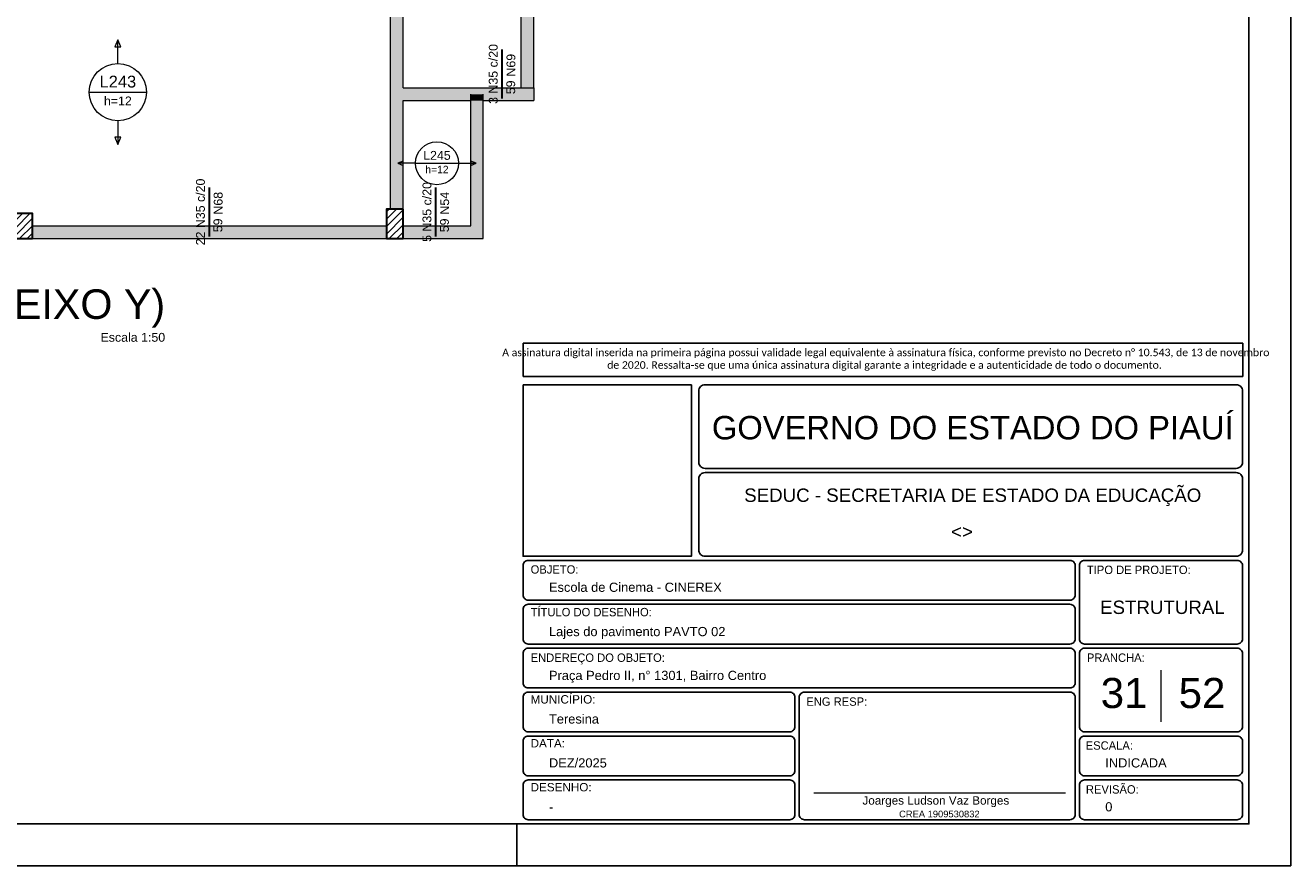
# Model space of a CAD drawing. Header units: millimetres. Extents: x 0 to 84.1, y 0 to 59.4.
# Tile 7 of 8: x 53.8 to 84.1, y 0 to 20.1. Entities that reach past the tile are written whole.
import ezdxf

# ---------------------------------------------------------------- set-up
doc = ezdxf.new("R2010")
doc.units = ezdxf.units.MM
doc.header["$MEASUREMENT"] = 0
doc.linetypes.add('NULL', pattern=[0])
doc.layers.get('0').update_dxf_attribs({"lineweight": 18})
for name, color, linetype, lineweight in [('Descrição da armadura', 7, 'Continuous', 0), ('DT-Armadura negativa', 4, 'Continuous', 30), ('DT-Hachura pilar em laje', 252, 'Continuous', 5), ('DT-Hachura viga em laje', 254, 'Continuous', 5), ('DT-Textos', 7, 'Continuous', 5), ('DT-Título', 3, 'Continuous', 20), ('FO-Pilares', 4, 'Continuous', 30), ('FO-Vigas', 1, 'Continuous', 20), ('Nível 1', 7, 'Continuous', 0), ('Textos', 7, 'Continuous', 9), ('Textos armaduras', 7, 'Continuous', 0)]:
    doc.layers.add(name, color=color, linetype=linetype, lineweight=lineweight)
for name, color, linetype in [('Pena 01', 1, 'Continuous'), ('SEDUC_MARF', 1, 'Continuous'), ('SEDUC_MARGG', 7, 'Continuous'), ('SEDUC_TXT01', 1, 'Continuous'), ('SEDUC_TXT02', 2, 'Continuous'), ('SEDUC_TXT05', 5, 'Continuous')]:
    doc.layers.add(name, color=color, linetype=linetype)
doc.styles.add('Arial', font='txt')
doc.styles.add('Calibri', font='txt')
doc.styles.add('TwCenMT', font='txt')

msp = doc.modelspace()

# ---------------------------------------------------------------- hatches: boundary and pattern name
at = {"layer": 'DT-Hachura pilar em laje', "linetype": 'Continuous'}
h = msp.add_hatch(dxfattribs=at)
h.set_pattern_fill('ANSI31', color=252, style=0)
h.paths.add_polyline_path([(53.616, 14.996), (53.816, 14.996), (54.016, 14.996), (54.016, 15.296), (54.016, 15.596), (53.816, 15.596), (53.616, 15.596), (53.616, 15.296)])
h = msp.add_hatch(dxfattribs=at)
h.set_pattern_fill('ANSI31', color=252, style=0)
h.paths.add_polyline_path([(62.88, 15.696), (62.68, 15.696), (62.48, 15.696), (62.48, 15.346), (62.48, 14.996), (62.68, 14.996), (62.88, 14.996), (62.88, 15.346)])
at = {"layer": 'DT-Hachura viga em laje', "linetype": 'Continuous'}
for points in [[(66.001, 18.596), (66.001, 18.596), (66.001, 21.856), (65.851, 22.006), (65.7, 21.856), (65.701, 18.596), (65.851, 18.446), (66.001, 18.596)], [(62.88, 18.596), (62.88, 18.596), (62.88, 21.698), (62.58, 21.698), (62.58, 18.446), (62.73, 18.446), (62.88, 18.596)], [(64.647, 18.446), (64.647, 18.446), (64.647, 18.596), (62.88, 18.596), (62.73, 18.446), (62.88, 18.296), (64.497, 18.296), (64.647, 18.446)], [(66.001, 18.596), (66.001, 18.596), (64.647, 18.596), (64.647, 18.446), (64.797, 18.296), (66.001, 18.296), (66.001, 18.596)], [(62.88, 18.296), (62.88, 18.296), (62.73, 18.446), (62.58, 18.446), (62.58, 15.696), (62.88, 15.696), (62.88, 18.296)], [(64.797, 18.446), (64.797, 18.446), (64.497, 18.446), (64.497, 18.296), (64.797, 18.296), (64.797, 18.446)], [(64.797, 18.296), (64.797, 18.296), (64.497, 18.296), (64.497, 15.296), (64.797, 14.996), (64.797, 18.296)], [(62.48, 15.296), (62.48, 15.296), (54.016, 15.296), (54.016, 14.996), (62.48, 14.996), (62.48, 15.296)], [(64.797, 14.996), (64.797, 14.996), (64.497, 15.296), (62.88, 15.296), (62.88, 14.996), (64.797, 14.996)]]:
    msp.add_hatch(color=254, dxfattribs=at).paths.add_polyline_path(points)

# ---------------------------------------------------------------- linework, layer by layer
msp.add_line((72.695, 1.742), (78.716, 1.742))
at = {"layer": 'DT-Armadura negativa'}
for points in [[(65.249, 18.346), (65.249, 19.517)], [(58.248, 15.046), (58.248, 16.217)], [(63.664, 15.046), (63.664, 16.217)]]:
    msp.add_lwpolyline(points, dxfattribs=at)
at = {"layer": 'DT-Textos'}
for p, q in [((56.059, 19.747), (55.988, 19.578)), ((56.129, 19.578), (56.059, 19.747)), ((55.988, 19.578), (56.129, 19.578)), ((55.373, 18.497), (56.744, 18.497)), ((56.129, 17.416), (55.988, 17.416)), ((55.988, 17.416), (56.059, 17.247)), ((56.059, 17.247), (56.129, 17.416)), ((62.878, 16.849), (62.751, 16.796)), ((62.751, 16.796), (62.878, 16.743)), ((62.878, 16.743), (62.878, 16.849)), ((63.174, 16.796), (64.202, 16.796)), ((64.626, 16.796), (64.499, 16.849)), ((64.499, 16.849), (64.499, 16.743)), ((64.499, 16.743), (64.626, 16.796))]:
    msp.add_line(p, q, dxfattribs=at)
for points in [[(56.059, 19.183), (56.059, 19.747)], [(56.059, 17.812), (56.059, 17.247)], [(63.174, 16.796), (62.751, 16.796)], [(64.202, 16.796), (64.626, 16.796)]]:
    msp.add_lwpolyline(points, dxfattribs=at)
for centre, radius in [((56.059, 18.497), 0.685), ((63.688, 16.796), 0.514)]:
    msp.add_circle(centre, radius, dxfattribs=at)
at = {"layer": 'FO-Pilares'}
for points in [[(53.616, 14.996), (53.816, 14.996), (54.016, 14.996), (54.016, 15.296), (54.016, 15.596), (53.816, 15.596), (53.616, 15.596), (53.616, 15.296), (53.616, 14.996)], [(62.88, 15.696), (62.68, 15.696), (62.48, 15.696), (62.48, 15.346), (62.48, 14.996), (62.68, 14.996), (62.88, 14.996), (62.88, 15.346), (62.88, 15.696)]]:
    msp.add_lwpolyline(points, close=True, dxfattribs=at)
at = {"layer": 'FO-Vigas'}
for p, q in [((65.701, 18.596), (65.701, 21.856)), ((66.001, 18.596), (66.001, 21.856)), ((62.58, 18.446), (62.58, 21.698)), ((62.88, 18.596), (62.88, 21.698)), ((62.88, 18.596), (64.647, 18.596)), ((64.647, 18.596), (66.001, 18.596)), ((66.001, 18.596), (66.001, 18.296)), ((62.58, 15.696), (62.58, 18.446)), ((62.88, 15.696), (62.88, 18.296)), ((62.88, 18.296), (64.497, 18.296)), ((64.497, 18.296), (64.497, 18.446)), ((64.497, 15.296), (64.497, 18.296)), ((64.797, 18.296), (64.797, 18.446)), ((64.797, 18.296), (66.001, 18.296)), ((64.797, 14.996), (64.797, 18.296)), ((54.016, 15.296), (62.48, 15.296)), ((62.88, 15.296), (64.497, 15.296)), ((54.016, 14.996), (62.48, 14.996)), ((62.88, 14.996), (64.797, 14.996))]:
    msp.add_line(p, q, dxfattribs=at)
at = {"layer": 'Nível 1'}
msp.add_line((80.998, 4.672), (80.998, 3.441), dxfattribs=at)
at = {"layer": 'Pena 01'}
for p, q in [((65.748, 12.495), (82.956, 12.495)), ((65.748, 12.495), (65.748, 11.697)), ((82.956, 12.495), (82.956, 11.697)), ((65.748, 11.697), (82.956, 11.697))]:
    msp.add_line(p, q, dxfattribs=at)
at = {"layer": 'SEDUC_MARF'}
msp.add_line((65.6, 1), (65.6, 0), dxfattribs=at)
for points in [[(84.1, 59.4), (0, 59.4), (0, 0), (84.1, 0)], [(65.748, 11.497), (69.773, 11.497), (69.773, 7.4), (65.748, 7.4)]]:
    msp.add_lwpolyline(points, close=True, dxfattribs=at)
for points in [[(70.098, 9.5), (82.798, 9.5, 0.414214), (82.948, 9.65), (82.948, 9.65), (82.948, 11.35, 0.414214), (82.798, 11.5), (82.798, 11.5), (70.098, 11.5, 0.414214), (69.948, 11.35), (69.948, 11.35), (69.948, 9.65, 0.414214), (70.098, 9.5), (70.098, 9.5)], [(70.098, 7.4), (82.798, 7.4, 0.414214), (82.948, 7.55), (82.948, 7.55), (82.948, 9.25, 0.414214), (82.798, 9.4), (82.798, 9.4), (70.098, 9.4, 0.414214), (69.948, 9.25), (69.948, 9.25), (69.948, 7.55, 0.414214), (70.098, 7.4), (70.098, 7.4)], [(65.873, 7.3), (78.823, 7.3, -0.414214), (78.948, 7.175), (78.948, 7.175), (78.948, 6.475, -0.414214), (78.823, 6.35), (78.823, 6.35), (65.873, 6.35, -0.414214), (65.748, 6.475), (65.748, 6.475), (65.748, 7.175, -0.414214), (65.873, 7.3), (65.873, 7.3)], [(79.173, 5.3), (82.823, 5.3, 0.414214), (82.948, 5.425), (82.948, 5.425), (82.948, 7.175, 0.414214), (82.823, 7.3), (82.823, 7.3), (79.173, 7.3, 0.414214), (79.048, 7.175), (79.048, 7.175), (79.048, 5.425, 0.414214), (79.173, 5.3), (79.173, 5.3)], [(65.873, 6.25), (78.823, 6.25, -0.414214), (78.948, 6.125), (78.948, 6.125), (78.948, 5.425, -0.414214), (78.823, 5.3), (78.823, 5.3), (65.873, 5.3, -0.414214), (65.748, 5.425), (65.748, 5.425), (65.748, 6.125, -0.414214), (65.873, 6.25), (65.873, 6.25)], [(65.873, 5.2), (78.823, 5.2, -0.414214), (78.948, 5.075), (78.948, 5.075), (78.948, 4.375, -0.414214), (78.823, 4.25), (78.823, 4.25), (65.873, 4.25, -0.414214), (65.748, 4.375), (65.748, 4.375), (65.748, 5.075, -0.414214), (65.873, 5.2), (65.873, 5.2)], [(79.173, 3.2), (82.823, 3.2, 0.414214), (82.948, 3.325), (82.948, 3.325), (82.948, 5.075, 0.414214), (82.823, 5.2), (82.823, 5.2), (79.173, 5.2, 0.414214), (79.048, 5.075), (79.048, 5.075), (79.048, 3.325, 0.414214), (79.173, 3.2), (79.173, 3.2)], [(65.873, 4.15), (72.123, 4.15, -0.414214), (72.248, 4.025), (72.248, 4.025), (72.248, 3.325, -0.414214), (72.123, 3.2), (72.123, 3.2), (65.873, 3.2, -0.414214), (65.748, 3.325), (65.748, 3.325), (65.748, 4.025, -0.414214), (65.873, 4.15), (65.873, 4.15)], [(72.473, 4.15), (78.823, 4.15, -0.414214), (78.948, 4.025), (78.948, 4.025), (78.948, 1.225, -0.414214), (78.823, 1.1), (78.823, 1.1), (72.473, 1.1, -0.414214), (72.348, 1.225), (72.348, 1.225), (72.348, 4.025, -0.414214), (72.473, 4.15), (72.473, 4.15)], [(65.873, 3.1), (72.123, 3.1, -0.414214), (72.248, 2.975), (72.248, 2.975), (72.248, 2.275, -0.414214), (72.123, 2.15), (72.123, 2.15), (65.873, 2.15, -0.414214), (65.748, 2.275), (65.748, 2.275), (65.748, 2.975, -0.414214), (65.873, 3.1), (65.873, 3.1)], [(79.173, 3.1), (82.823, 3.1, -0.414214), (82.948, 2.975), (82.948, 2.975), (82.948, 2.275, -0.414214), (82.823, 2.15), (82.823, 2.15), (79.173, 2.15, -0.414214), (79.048, 2.275), (79.048, 2.275), (79.048, 2.975, -0.414214), (79.173, 3.1), (79.173, 3.1)], [(65.873, 2.05), (72.123, 2.05, -0.414214), (72.248, 1.925), (72.248, 1.925), (72.248, 1.225, -0.414214), (72.123, 1.1), (72.123, 1.1), (65.873, 1.1, -0.414214), (65.748, 1.225), (65.748, 1.225), (65.748, 1.925, -0.414214), (65.873, 2.05), (65.873, 2.05)], [(79.173, 2.05), (82.823, 2.05, -0.414214), (82.948, 1.925), (82.948, 1.925), (82.948, 1.225, -0.414214), (82.823, 1.1), (82.823, 1.1), (79.173, 1.1, -0.414214), (79.048, 1.225), (79.048, 1.225), (79.048, 1.925, -0.414214), (79.173, 2.05), (79.173, 2.05)]]:
    msp.add_lwpolyline(points, format="xyb", dxfattribs=at)
at = {"layer": 'SEDUC_MARGG'}
msp.add_lwpolyline([(2.5, 1), (83.1, 1), (83.1, 58.4), (2.5, 58.4)], close=True, dxfattribs=at)

# ---------------------------------------------------------------- texts
at = {"layer": 'Descrição da armadura', "linetype": 'NULL', "char_height": 0.2118, "rotation": 90.0002, "line_spacing_factor": 0.9, "style": 'Arial'}
for s, insert, width, attachment_point in [('3 N35 c/20', (65.143, 18.931), 2.80513, 8), ('N69', (65.566, 19.411), 1.06399, 9), ('22 N35 c/20', (58.142, 15.631), 3.1277, 8), ('N68', (58.566, 16.111), 1.06399, 9), ('5 N35 c/20', (63.558, 15.631), 2.80513, 8), ('N54', (63.981, 16.111), 1.06399, 9)]:
    msp.add_mtext(s, dxfattribs=dict(at, insert=insert, width=width, attachment_point=attachment_point))
at = {"layer": 'DT-Textos', "linetype": 'NULL', "attachment_point": 8, "line_spacing_factor": 0.798, "style": 'Arial'}
for s, insert, char_height, width in [('L243', (56.059, 18.603), 0.2824, 1.7352), ('h=12', (56.059, 18.179), 0.2118, 1.30642), ('L245', (63.688, 16.875), 0.2118, 1.29027), ('h=12', (63.688, 16.558), 0.1765, 1.12622)]:
    msp.add_mtext(s, dxfattribs=dict(at, insert=insert, char_height=char_height, width=width))
at = {"layer": 'DT-Título', "linetype": 'NULL', "attachment_point": 9, "line_spacing_factor": 0.798, "style": 'Arial'}
for s, insert, char_height, width in [('ARMAÇÃO NEGATIVA DAS LAJES DO PAVIMENTO PAVTO 02 (EIXO Y)', (57.19, 12.857), 0.706, 66.01482), ('Escala 1:50', (57.19, 12.525), 0.2118, 3.03084)]:
    msp.add_mtext(s, dxfattribs=dict(at, insert=insert, char_height=char_height, width=width))
at = {"layer": 'Pena 01', "color": 3, "linetype": 'NULL', "insert": (74.388, 12.098), "char_height": 0.180371, "width": 18.64594, "attachment_point": 5, "style": 'Calibri'}
msp.add_mtext(' A assinatura digital inserida na primeira página possui validade legal equivalente à assinatura física, conforme previsto no Decreto n%%d 10.543, de 13 de novembro de 2020. Ressalta-se que uma única assinatura digital garante a integridade e a autenticidade de todo o documento.', dxfattribs=at)
at = {"layer": 'SEDUC_TXT01', "linetype": 'NULL', "char_height": 0.2, "width": 17.8054, "attachment_point": 1}
for s, insert, style in [('OBJETO:', (65.928, 7.183), 'TwCenMT'), ('TIPO DE PROJETO:', (79.228, 7.174), 'TwCenMT'), ('TÍTULO DO DESENHO:', (65.928, 6.163), 'TwCenMT'), ('ENDEREÇO DO OBJETO:', (65.928, 5.074), 'TwCenMT'), ('PRANCHA:', (79.228, 5.074), 'TwCenMT'), ('MUNICÍPIO:', (65.927, 4.077), 'Arial'), ('ENG RESP:', (72.519, 4.024), 'TwCenMT'), ('DATA:', (65.927, 3.027), 'Arial'), ('ESCALA:', (79.199, 2.974), 'TwCenMT'), ('DESENHO:', (65.927, 1.977), 'Arial'), ('REVISÃO:', (79.204, 1.924), 'TwCenMT')]:
    msp.add_mtext(s, dxfattribs=dict(at, insert=insert, style=style))
at = {"layer": 'SEDUC_TXT02', "linetype": 'NULL', "attachment_point": 8, "line_spacing_factor": 0.9, "style": 'Arial'}
for s, insert, char_height, width in [('SEDUC - SECRETARIA DE ESTADO DA EDUCAÇÃO ', (76.498, 8.6), 0.32, 21.75895), ('Joarges Ludson Vaz Borges', (75.616, 1.4), 0.2, 7.03555), ('CREA 1909530832', (75.7, 1.153), 0.16, 3.79178)]:
    msp.add_mtext(s, dxfattribs=dict(at, insert=insert, char_height=char_height, width=width))
at = {"layer": 'SEDUC_TXT05', "linetype": 'NULL', "insert": (76.498, 10.185), "char_height": 0.56, "width": 24.87697, "attachment_point": 8, "line_spacing_factor": 0.9, "style": 'Arial'}
msp.add_mtext('GOVERNO DO ESTADO DO PIAUÍ', dxfattribs=at)
at = {"layer": 'Textos', "linetype": 'NULL', "line_spacing_factor": 0.9, "style": 'Arial'}
for s, insert, char_height, width, attachment_point in [('<>', (76.241, 7.827), 0.32, 1.06781, 8), ('Escola de Cinema - CINEREX', (66.366, 6.545), 0.22, 8.10953, 7), ('ESTRUTURAL', (81.033, 6.014), 0.32, 5.90738, 8), ('Lajes do pavimento PAVTO 02', (66.366, 5.422), 0.22, 8.27799, 7), ('Praça Pedro II, n%%d 1301, Bairro Centro', (66.366, 4.372), 0.22, 10.16441, 7), ('31', (80.117, 3.759), 0.72, 2.26461, 8), ('52', (81.98, 3.759), 0.72, 2.26461, 8), ('Teresina', (66.366, 3.395), 0.22, 2.37438, 7), ('DEZ/2025', (66.366, 2.345), 0.22, 2.74146, 7), ('INDICADA', (79.666, 2.345), 0.22, 2.90699, 7), ('0', (79.666, 1.295), 0.22, 0.37369, 7), ('-', (66.366, 1.295), 0.22, 0.2398, 7)]:
    msp.add_mtext(s, dxfattribs=dict(at, insert=insert, char_height=char_height, width=width, attachment_point=attachment_point))
at = {"layer": 'Textos armaduras', "linetype": 'NULL', "char_height": 0.2118, "width": 1.04514, "attachment_point": 1, "rotation": 90.0002, "line_spacing_factor": 0.9, "style": 'Arial'}
for insert in [(65.346, 18.446), (58.345, 15.146), (63.761, 15.146)]:
    msp.add_mtext('59', dxfattribs=dict(at, insert=insert))

doc.saveas('drawing.dxf')
